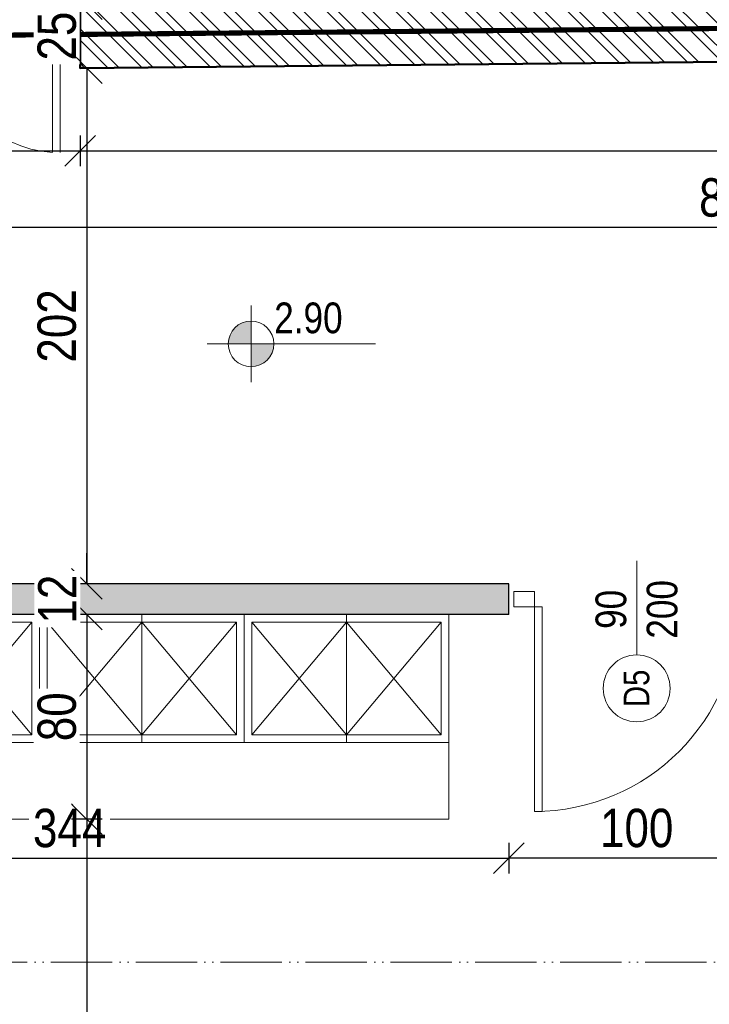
# Model space of a CAD drawing. Header units: millimetres. Extents: x 31175 to 52214, y -18116 to -5516.
# Tile 28 of 155: x 34500 to 34769, y -12251 to -11866. Entities that reach past the tile are written whole.
import ezdxf

# ---------------------------------------------------------------- set-up
doc = ezdxf.new("R2010")
doc.units = ezdxf.units.MM
doc.linetypes.add('ACAD_ISO05W100', pattern=[33, 24, -3, 0, -3, 0, -3])
doc.layers.get('Defpoints').update_dxf_attribs({"color": 6})
for name, color, linetype, lineweight in [('A-ciekie', 161, 'Continuous', 9), ('A-DRZ', 154, 'Continuous', 0), ('A-kreskowanie', 253, 'Continuous', 0), ('A-opis', 130, 'Continuous', 9), ('A-wymiar', 177, 'Continuous', 0), ('A_opis_drzwi', 60, 'Continuous', 0), ('A_p_poż', 7, 'Continuous', 0), ('A_SCIANA_PROJ_KONSTRUKCJA', 3, 'Continuous', 50), ('A_SCINAN_PROJ_DZIALOWA', 5, 'Continuous', 30)]:
    doc.layers.add(name, color=color, linetype=linetype, lineweight=lineweight)
doc.layers.add('A-MEB', color=7, linetype='Continuous', lineweight=0, true_color=0x849491)
doc.styles.get("Standard").update_dxf_attribs({"font": 'ARIALN.TTF'})
doc.styles.add('wymiary', font='ARIALN.TTF')
doc.dimstyles.new('anka', dxfattribs={"dimtxt": 15, "dimasz": 12, "dimexe": 6, "dimexo": 0.0625, "dimgap": 4, "dimtad": 1, "dimdec": 0, "dimzin": 0, "dimdsep": 46, "dimtxsty": 'wymiary', "dimblk": 'OBLIQUE', "dimcen": 0.09, "dimclrt": 7, "dimadec": 0, "dimazin": 0, "dimtfac": 1, "dimtdec": 0, "dimtix": 1, "dimtofl": 0, "dimtmove": 0, "dimatfit": 3, "dimldrblk": 'OBLIQUE', "dimfxl": 6, "dimfxlon": 1, "dimtfill": 1, "dimtolj": 1, "dimtzin": 0, "dimarcsym": 0})

# ---------------------------------------------------------------- blocks, each defined once
blk = doc.blocks.new('DRZWI-RZ-33')
at = {"layer": 'A-DRZ', "extrusion": (0, 0, -1)}
for points in [[(25, 48), (19, 48), (19, 40), (25, 40)], [(25, -48), (19, -48), (19, -40), (25, -40)]]:
    blk.add_lwpolyline(points, close=True, dxfattribs=at)
at = {"layer": 'A-DRZ'}
for points in [[(-19, -40), (-19, -37), (61, -37)], [(61, -40), (61, -37)]]:
    blk.add_lwpolyline(points, dxfattribs=at)
at = {"layer": 'A-DRZ', "extrusion": (0, 0, -1)}
blk.add_lwpolyline([(19, -40), (-61, -40)], dxfattribs=at)
at = {"layer": 'A-DRZ', "color": 1, "extrusion": (0, 0, -1)}
blk.add_arc((19, -40), 80, 90, 180, dxfattribs=at)
blk = doc.blocks.new('_OBLIQUE')
at = {"color": 0, "linetype": 'ByBlock'}
blk.add_line((-0.5, -0.5), (0.5, 0.5), dxfattribs=at)
blk = doc.blocks.new('*D119')
at = {"layer": 'A-wymiar', "color": 0, "lineweight": -2, "transparency": 16777216}
for p, q in [((34363.54, -11911.18), (34363.54, -11923.18)), ((34523.38, -11911.18), (34523.38, -11923.18)), ((34363.54, -11917.18), (34523.38, -11917.18))]:
    blk.add_line(p, q, dxfattribs=at)
at = {"layer": 'Defpoints', "color": 0, "transparency": 16777216}
for p in [(34523.38, -11884.78), (34363.54, -11886.39), (34523.38, -11917.18)]:
    blk.add_point(p, dxfattribs=at)
at = {"layer": 'A-wymiar', "color": 0, "lineweight": -2, "transparency": 16777216, "xscale": 12, "yscale": 12, "zscale": 12, "rotation": 180}
blk.add_blockref('_OBLIQUE', (34363.54, -11917.18), dxfattribs=at)
at = {"layer": 'A-wymiar', "color": 0, "lineweight": -2, "transparency": 16777216, "xscale": 12, "yscale": 12, "zscale": 12}
blk.add_blockref('_OBLIQUE', (34523.38, -11917.18), dxfattribs=at)
at = {"layer": 'A-wymiar', "color": 7, "lineweight": 9, "transparency": 16777216, "insert": (34443.46, -11905.52), "char_height": 15, "attachment_point": 5, "style": 'wymiary', "bg_fill": 3, "box_fill_scale": 1.1, "bg_fill_color": 256, "bg_fill_true_color": 13158600, "bg_fill_transparency": 0}
blk.add_mtext('\\A1;160', dxfattribs=at)
blk = doc.blocks.new('*D120')
at = {"layer": 'A-wymiar', "color": 0, "lineweight": -2, "transparency": 16777216}
for p, q in [((34523.38, -11911.18), (34523.38, -11923.18)), ((35212.04, -11911.18), (35212.04, -11923.18)), ((34523.38, -11917.18), (35212.04, -11917.18))]:
    blk.add_line(p, q, dxfattribs=at)
at = {"layer": 'Defpoints', "color": 0, "transparency": 16777216}
for p in [(34523.38, -11884.78), (35212.04, -11886.48), (35212.04, -11917.18)]:
    blk.add_point(p, dxfattribs=at)
at = {"layer": 'A-wymiar', "color": 0, "lineweight": -2, "transparency": 16777216, "xscale": 12, "yscale": 12, "zscale": 12, "rotation": 180}
blk.add_blockref('_OBLIQUE', (34523.38, -11917.18), dxfattribs=at)
at = {"layer": 'A-wymiar', "color": 0, "lineweight": -2, "transparency": 16777216, "xscale": 12, "yscale": 12, "zscale": 12}
blk.add_blockref('_OBLIQUE', (35212.04, -11917.18), dxfattribs=at)
at = {"layer": 'A-wymiar', "color": 7, "lineweight": 9, "transparency": 16777216, "insert": (34867.71, -11905.52), "char_height": 15, "attachment_point": 5, "style": 'wymiary', "bg_fill": 3, "box_fill_scale": 1.1, "bg_fill_color": 256, "bg_fill_true_color": 13158600, "bg_fill_transparency": 0}
blk.add_mtext('\\A1;689', dxfattribs=at)
blk = doc.blocks.new('*D121')
at = {"layer": 'A-wymiar', "color": 0, "lineweight": -2, "transparency": 16777216}
for p, q in [((34347.54, -12187.72), (34347.54, -12199.72)), ((34691.04, -12187.72), (34691.04, -12199.72)), ((34347.54, -12193.72), (34691.04, -12193.72))]:
    blk.add_line(p, q, dxfattribs=at)
at = {"layer": 'Defpoints', "color": 0, "transparency": 16777216}
for p in [(34347.54, -12098.48), (34691.04, -12098.48), (34691.04, -12193.72)]:
    blk.add_point(p, dxfattribs=at)
at = {"layer": 'A-wymiar', "color": 0, "lineweight": -2, "transparency": 16777216, "xscale": 12, "yscale": 12, "zscale": 12, "rotation": 180}
blk.add_blockref('_OBLIQUE', (34347.54, -12193.72), dxfattribs=at)
at = {"layer": 'A-wymiar', "color": 0, "lineweight": -2, "transparency": 16777216, "xscale": 12, "yscale": 12, "zscale": 12}
blk.add_blockref('_OBLIQUE', (34691.04, -12193.72), dxfattribs=at)
at = {"layer": 'A-wymiar', "color": 7, "lineweight": 9, "transparency": 16777216, "insert": (34519.29, -12182.06), "char_height": 15, "attachment_point": 5, "style": 'wymiary', "bg_fill": 3, "box_fill_scale": 1.1, "bg_fill_color": 256, "bg_fill_true_color": 13158600, "bg_fill_transparency": 0}
blk.add_mtext('\\A1;344', dxfattribs=at)
blk = doc.blocks.new('*D122')
at = {"layer": 'A-wymiar', "color": 0, "lineweight": -2, "transparency": 16777216}
for p, q in [((34691.04, -12187.72), (34691.04, -12199.72)), ((34791.04, -12187.72), (34791.04, -12199.72)), ((34791.04, -12193.72), (34691.04, -12193.72))]:
    blk.add_line(p, q, dxfattribs=at)
at = {"layer": 'Defpoints', "color": 0, "transparency": 16777216}
for p in [(34691.04, -12098.48), (34791.04, -12098.48), (34691.04, -12193.72)]:
    blk.add_point(p, dxfattribs=at)
at = {"layer": 'A-wymiar', "color": 0, "lineweight": -2, "transparency": 16777216, "xscale": 12, "yscale": 12, "zscale": 12, "rotation": 180}
blk.add_blockref('_OBLIQUE', (34691.04, -12193.72), dxfattribs=at)
at = {"layer": 'A-wymiar', "color": 0, "lineweight": -2, "transparency": 16777216, "xscale": 12, "yscale": 12, "zscale": 12}
blk.add_blockref('_OBLIQUE', (34791.04, -12193.72), dxfattribs=at)
at = {"layer": 'A-wymiar', "color": 7, "lineweight": 9, "transparency": 16777216, "insert": (34741.04, -12182.06), "char_height": 15, "attachment_point": 5, "style": 'wymiary', "bg_fill": 3, "box_fill_scale": 1.1, "bg_fill_color": 256, "bg_fill_true_color": 13158600, "bg_fill_transparency": 0}
blk.add_mtext('\\A1;100', dxfattribs=at)
blk = doc.blocks.new('*D210')
at = {"layer": 'A-wymiar', "color": 0, "lineweight": -2, "transparency": 16777216}
for p, q in [((34532, -12098.48), (34520, -12098.48)), ((34526, -12098.48), (34526, -12178.48)), ((34532, -12178.48), (34520, -12178.48))]:
    blk.add_line(p, q, dxfattribs=at)
at = {"layer": 'Defpoints', "color": 0, "transparency": 16777216}
for p in [(34575.02, -12098.48), (34526, -12178.48), (34575.02, -12178.48)]:
    blk.add_point(p, dxfattribs=at)
at = {"layer": 'A-wymiar', "color": 0, "lineweight": -2, "transparency": 16777216, "xscale": 12, "yscale": 12, "zscale": 12}
for p, rotation in [((34526, -12098.48), 90), ((34526, -12178.48), 270)]:
    blk.add_blockref('_OBLIQUE', p, dxfattribs=dict(at, rotation=rotation))
at = {"layer": 'A-wymiar', "color": 7, "lineweight": 9, "transparency": 16777216, "insert": (34514.34, -12138.48), "char_height": 15, "attachment_point": 5, "rotation": 90, "style": 'wymiary', "bg_fill": 3, "box_fill_scale": 1.1, "bg_fill_color": 256, "bg_fill_true_color": 13158600, "bg_fill_transparency": 0}
blk.add_mtext('\\A1;80', dxfattribs=at)
blk = doc.blocks.new('*D211')
at = {"layer": 'A-wymiar', "color": 0, "lineweight": -2, "transparency": 16777216}
for p, q in [((34532, -12178.48), (34520, -12178.48)), ((34526, -12178.48), (34526, -12373.48)), ((34532, -12373.48), (34520, -12373.48))]:
    blk.add_line(p, q, dxfattribs=at)
at = {"layer": 'Defpoints', "color": 0, "transparency": 16777216}
for p in [(34575.02, -12178.48), (34526, -12373.48), (34575.02, -12373.48)]:
    blk.add_point(p, dxfattribs=at)
at = {"layer": 'A-wymiar', "color": 0, "lineweight": -2, "transparency": 16777216, "xscale": 12, "yscale": 12, "zscale": 12}
for p, rotation in [((34526, -12178.48), 90), ((34526, -12373.48), 270)]:
    blk.add_blockref('_OBLIQUE', p, dxfattribs=dict(at, rotation=rotation))
at = {"layer": 'A-wymiar', "color": 7, "lineweight": 9, "transparency": 16777216, "insert": (34514.34, -12275.98), "char_height": 15, "attachment_point": 5, "rotation": 90, "style": 'wymiary', "bg_fill": 3, "box_fill_scale": 1.1, "bg_fill_color": 256, "bg_fill_true_color": 13158600, "bg_fill_transparency": 0}
blk.add_mtext('\\A1;195', dxfattribs=at)
blk = doc.blocks.new('*D518')
at = {"layer": 'A-wymiar', "color": 0, "lineweight": -2, "transparency": 16777216}
for p, q in [((34526, -11859.83), (34526, -11847.83)), ((34523.43, -11859.83), (34532, -11859.83)), ((34523.45, -11884.83), (34532, -11884.83)), ((34526, -11884.83), (34526, -11896.83))]:
    blk.add_line(p, q, dxfattribs=at)
at = {"layer": 'Defpoints', "color": 0, "transparency": 16777216}
blk.add_point((34526, -11884.83), dxfattribs=at)
at = {"layer": 'A-wymiar', "color": 0, "lineweight": -2, "transparency": 16777216, "xscale": 12, "yscale": 12, "zscale": 12}
for p, rotation in [((34526, -11859.83), 270), ((34526, -11884.83), 90)]:
    blk.add_blockref('_OBLIQUE', p, dxfattribs=dict(at, rotation=rotation))
at = {"layer": 'A-wymiar', "color": 7, "transparency": 16777216, "insert": (34514.34, -11872.33), "char_height": 15, "attachment_point": 5, "rotation": 90, "style": 'wymiary', "bg_fill": 3, "box_fill_scale": 1.1, "bg_fill_color": 256, "bg_fill_true_color": 13158600, "bg_fill_transparency": 0}
blk.add_mtext('\\A1;25', dxfattribs=at)
at = {"layer": 'Defpoints', "color": 0, "transparency": 16777216}
for p in [(34523.37, -11859.83), (34523.38, -11884.83)]:
    blk.add_point(p, dxfattribs=at)
blk = doc.blocks.new('*D519')
at = {"layer": 'A-wymiar', "color": 0, "lineweight": -2, "transparency": 16777216}
for p, q in [((34523.45, -11884.83), (34532, -11884.83)), ((34526, -11884.83), (34526, -12086.48)), ((34532, -12086.48), (34520, -12086.48))]:
    blk.add_line(p, q, dxfattribs=at)
at = {"layer": 'Defpoints', "color": 0, "transparency": 16777216}
for p in [(34523.38, -11884.83), (34526, -12086.48), (34691.04, -12086.48)]:
    blk.add_point(p, dxfattribs=at)
at = {"layer": 'A-wymiar', "color": 0, "lineweight": -2, "transparency": 16777216, "xscale": 12, "yscale": 12, "zscale": 12}
for p, rotation in [((34526, -11884.83), 90), ((34526, -12086.48), 270)]:
    blk.add_blockref('_OBLIQUE', p, dxfattribs=dict(at, rotation=rotation))
at = {"layer": 'A-wymiar', "color": 7, "transparency": 16777216, "insert": (34514.34, -11985.66), "char_height": 15, "attachment_point": 5, "rotation": 90, "style": 'wymiary', "bg_fill": 3, "box_fill_scale": 1.1, "bg_fill_color": 256, "bg_fill_true_color": 13158600, "bg_fill_transparency": 0}
blk.add_mtext('\\A1;202', dxfattribs=at)
blk = doc.blocks.new('*D520')
at = {"layer": 'A-wymiar', "color": 0, "lineweight": -2, "transparency": 16777216}
for p, q in [((34526, -12086.48), (34526, -12074.48)), ((34532, -12086.48), (34520, -12086.48)), ((34526, -12098.48), (34520, -12098.48)), ((34526, -12098.48), (34526, -12110.48))]:
    blk.add_line(p, q, dxfattribs=at)
at = {"layer": 'Defpoints', "color": 0, "transparency": 16777216}
for p in [(34691.04, -12086.48), (34526, -12098.48), (34526, -12098.48)]:
    blk.add_point(p, dxfattribs=at)
at = {"layer": 'A-wymiar', "color": 0, "lineweight": -2, "transparency": 16777216, "xscale": 12, "yscale": 12, "zscale": 12}
for p, rotation in [((34526, -12086.48), 270), ((34526, -12098.48), 90)]:
    blk.add_blockref('_OBLIQUE', p, dxfattribs=dict(at, rotation=rotation))
at = {"layer": 'A-wymiar', "color": 7, "transparency": 16777216, "insert": (34514.47, -12092.48), "char_height": 15, "attachment_point": 5, "rotation": 90, "style": 'wymiary', "bg_fill": 3, "box_fill_scale": 1.1, "bg_fill_color": 256, "bg_fill_true_color": 13158600, "bg_fill_transparency": 0}
blk.add_mtext('\\A1;12', dxfattribs=at)
blk = doc.blocks.new('*D656')
at = {"layer": 'A-wymiar', "color": 0, "lineweight": -2, "transparency": 16777216}
for p, q in [((34347.54, -11941.18), (34347.54, -11953.18)), ((35212.04, -11941.18), (35212.04, -11953.18)), ((35212.04, -11947.18), (34347.54, -11947.18))]:
    blk.add_line(p, q, dxfattribs=at)
at = {"layer": 'Defpoints', "color": 0, "transparency": 16777216}
for p in [(34347.54, -11886.54), (35212.04, -11917.18), (34347.54, -11947.18)]:
    blk.add_point(p, dxfattribs=at)
at = {"layer": 'A-wymiar', "color": 0, "lineweight": -2, "transparency": 16777216, "xscale": 12, "yscale": 12, "zscale": 12, "rotation": 180}
blk.add_blockref('_OBLIQUE', (34347.54, -11947.18), dxfattribs=at)
at = {"layer": 'A-wymiar', "color": 0, "lineweight": -2, "transparency": 16777216, "xscale": 12, "yscale": 12, "zscale": 12}
blk.add_blockref('_OBLIQUE', (35212.04, -11947.18), dxfattribs=at)
at = {"layer": 'A-wymiar', "color": 7, "transparency": 16777216, "insert": (34779.79, -11935.52), "char_height": 15, "attachment_point": 5, "style": 'wymiary', "bg_fill": 3, "box_fill_scale": 1.1, "bg_fill_color": 256, "bg_fill_true_color": 13158600, "bg_fill_transparency": 0}
blk.add_mtext('\\A1;865', dxfattribs=at)
blk = doc.blocks.new('kota_rzut')
at = {"layer": 'A-opis'}
h = blk.add_hatch(color=256, dxfattribs=at)
h.dxf.hatch_style = 1
h.paths.add_polyline_path([(8442.45, 14654.81, 0.414214), (8433.52, 14645.88), (8442.45, 14645.88)])
h = blk.add_hatch(color=256, dxfattribs=at)
h.dxf.hatch_style = 1
h.paths.add_polyline_path([(8451.38, 14645.88), (8442.45, 14645.88), (8442.45, 14636.94, 0.414214)])
for p, q in [((8442.45, 14660.89), (8442.45, 14630.87)), ((8425.22, 14645.88), (8491.07, 14645.88))]:
    blk.add_line(p, q, dxfattribs=at)
blk.add_circle((8442.45, 14645.88), 8.93, dxfattribs=at)

msp = doc.modelspace()

# ---------------------------------------------------------------- hatches: boundary and pattern name
at = {"layer": 'A-kreskowanie', "lineweight": 5, "true_color": 0xeb7500}
h = msp.add_hatch(dxfattribs=at)
h.set_pattern_fill('ANSI32', color=30, angle=-90)
h.set_pattern_definition([(315, (-56.926, -40.622), (6.735192, 6.735192), []), (315, (-56.926, -45.112), (6.735192, 6.735192), [])])
h.paths.add_polyline_path([(35402.54, -12371.4), (35427.54, -12371.4), (35427.54, -11850.99), (34523.37, -11859.83), (34523.45, -11884.83), (35402.71, -11876.24)])
h.paths.add_polyline_path([(35427.54, -12470.9), (35402.54, -12470.9), (35402.54, -12504.06), (35402.54, -12549.06), (35402.54, -12610.9), (35427.54, -12610.9)])
at = {"layer": 'A_SCINAN_PROJ_DZIALOWA', "lineweight": 9, "true_color": 0x27773c, "transparency": 33554610}
h = msp.add_hatch(dxfattribs=at)
h.set_pattern_fill('GAZOBETON S100 ISO 1J', color=97, pattern_type=2)
h.set_pattern_definition([(15, (-1.139, -4.25), (3.882286, 14.4888864), [1.46647, -13.53353]), (15, (0.657, -2.453), (3.882286, 14.4888864), [1.46647, -13.53353]), (15, (-1.796, -1.796), (3.882286, 14.4888864), [1.46647, -13.53353]), (15, (0, 0), (3.882286, 14.4888864), [1.46647, -13.53353]), (15, (-2.453, 0.657), (3.882286, 14.4888864), [1.46647, -13.53353]), (75, (-2.833, -0.759), (-10.6066007, 10.6066014), [1.46647, -13.53353]), (75, (-2.176, -3.213), (-10.6066007, 10.6066014), [1.46647, -13.53353]), (75, (-0.38, -1.417), (-10.6066007, 10.6066014), [1.46647, -13.53353]), (75, (0.278, -3.87), (-10.6066007, 10.6066014), [1.46647, -13.53353]), (75, (2.074, -2.074), (-10.6066007, 10.6066014), [1.46647, -13.53353]), (315, (-2.176, -3.213), (14.4888866, 3.882285), [1.46647, -13.53353]), (315, (-2.833, -0.759), (14.4888866, 3.882285), [1.46647, -13.53353]), (315, (-0.38, -1.417), (14.4888866, 3.882285), [1.46647, -13.53353]), (315, (1.417, 0.38), (14.4888866, 3.882285), [1.46647, -13.53353]), (315, (-1.037, 1.037), (14.4888866, 3.882285), [1.46647, -13.53353]), (45, (0, 0), (4e-16, 4.49012806), [3.175, -3.175])])
h.paths.add_polyline_path([(34691.04, -12086.48), (34347.54, -12086.48), (34347.54, -12098.48), (34691.04, -12098.48)])

# ---------------------------------------------------------------- linework, layer by layer
at = {"layer": 'A-DRZ'}
msp.add_lwpolyline([(34523.54, -11867.98), (34523.54, -11873.98), (34515.54, -11873.98), (34515.54, -11867.98)], close=True, dxfattribs=at)
at = {"layer": 'A-MEB', "color": 4}
for points in [[(34507.54, -12148.48), (34507.54, -12098.48), (34427.54, -12098.48), (34427.54, -12148.48)], [(34587.54, -12148.48), (34587.54, -12098.48), (34507.54, -12098.48), (34507.54, -12148.48)], [(34667.54, -12148.48), (34667.54, -12098.48), (34587.54, -12098.48), (34587.54, -12148.48)]]:
    msp.add_lwpolyline(points, close=True, dxfattribs=at)
at = {"layer": 'A-MEB'}
for points in [[(34507.54, -12148.48), (34467.54, -12148.48), (34467.54, -12098.48), (34507.54, -12098.48), (34507.54, -12148.48)], [(34507.54, -12148.48), (34547.54, -12148.48), (34547.54, -12098.48), (34507.54, -12098.48), (34507.54, -12148.48)], [(34587.54, -12148.48), (34547.54, -12148.48), (34547.54, -12098.48), (34587.54, -12098.48), (34587.54, -12148.48)], [(34587.54, -12148.48), (34627.54, -12148.48), (34627.54, -12098.48), (34587.54, -12098.48), (34587.54, -12148.48)], [(34667.54, -12148.48), (34627.54, -12148.48), (34627.54, -12098.48), (34667.54, -12098.48), (34667.54, -12148.48)], [(34504.54, -12101.48), (34467.54, -12145.48)], [(34504.54, -12145.48), (34467.54, -12101.48)], [(34510.54, -12101.48), (34547.54, -12145.48)], [(34510.54, -12145.48), (34547.54, -12101.48)], [(34584.54, -12101.48), (34547.54, -12145.48)], [(34584.54, -12145.48), (34547.54, -12101.48)], [(34590.54, -12101.48), (34627.54, -12145.48)], [(34590.54, -12145.48), (34627.54, -12101.48)], [(34664.54, -12101.48), (34627.54, -12145.48)], [(34664.54, -12145.48), (34627.54, -12101.48)], [(34667.54, -12148.48), (34667.54, -12178.48), (34347.54, -12178.48)]]:
    msp.add_lwpolyline(points, dxfattribs=at)
for points in [[(34504.54, -12145.48), (34504.54, -12101.48), (34430.54, -12101.48), (34430.54, -12145.48)], [(34584.54, -12145.48), (34584.54, -12101.48), (34510.54, -12101.48), (34510.54, -12145.48)], [(34664.54, -12145.48), (34664.54, -12101.48), (34590.54, -12101.48), (34590.54, -12145.48)]]:
    msp.add_lwpolyline(points, close=True, dxfattribs=at)
at = {"layer": 'A_opis_drzwi'}
msp.add_line((34741.04, -12114.27), (34741.04, -12077.44), dxfattribs=at)
msp.add_circle((34741.04, -12127.36), 13.09, dxfattribs=at)
at = {"layer": 'A_p_poż', "color": 1, "linetype": 'ACAD_ISO05W100', "const_width": 2}
msp.add_lwpolyline([(35447.54, -11863.11), (34302.54, -11873.72)], dxfattribs=at)
at = {"layer": 'A_SCIANA_PROJ_KONSTRUKCJA'}
for points in [[(35402.55, -12371.4), (35402.55, -11876.24), (34523.38, -11884.83), (34523.37, -11859.83)], [(34523.38, -11884.83), (35402.54, -11876.24), (35402.54, -12371.4)]]:
    msp.add_lwpolyline(points, dxfattribs=at)
at = {"layer": 'A_SCINAN_PROJ_DZIALOWA'}
msp.add_line((34691.04, -12098.48), (34691.04, -12086.48), dxfattribs=at)
for points in [[(34691.04, -12086.48), (34347.54, -12086.48)], [(34691.04, -12098.48), (34347.54, -12098.48)]]:
    msp.add_lwpolyline(points, dxfattribs=at)

# ---------------------------------------------------------------- block references
at = {"layer": 'A-DRZ', "extrusion": (0, 0, -1), "xscale": -1, "rotation": 90}
msp.add_blockref('DRZWI-RZ-33', (-34741.04, -12114.48), dxfattribs=at)

# ---------------------------------------------------------------- texts
at = {"layer": 'A_opis_drzwi', "width": 42.7859, "attachment_point": 5, "rotation": 90, "style": 'wymiary'}
for s, insert, char_height in [('90\\P200', (34741.04, -12096.48), 12), ('D5', (34741.04, -12127.36), 10)]:
    msp.add_mtext(s, dxfattribs=dict(at, insert=insert, char_height=char_height))

# ---------------------------------------------------------------- next in the draw order: dimensions: what is measured, and where the dimension line sits
at = {"layer": 'A-wymiar', "lineweight": 9}
for base, p1, p2, picture, middle in [((34523.38, -11917.18), (34363.54, -11886.39), (34523.38, -11884.78), '*D119', (34443.46, -11905.52)), ((34691.04272976, -12193.71649608), (34347.54272976, -12098.48285483), (34691.04272976, -12098.48285483), '*D121', (34519.29272976, -12182.05790126))]:
    dim = msp.add_linear_dim(base=base, p1=p1, p2=p2, dimstyle='anka', dxfattribs=at)
    dim.commit()
    dim.dimension.update_dxf_attribs({"geometry": picture, "text_midpoint": middle})

# ---------------------------------------------------------------- next in the draw order: linework, layer by layer
at = {"layer": 'A-DRZ', "color": 1}
msp.add_arc((34515.54, -11873.98), 44, 180, 266.0904, dxfattribs=at)

# ---------------------------------------------------------------- next in the draw order: dimensions: what is measured, and where the dimension line sits
at = {"layer": 'A-wymiar', "lineweight": 9}
for base, p1, p2, picture, middle in [((35212.04, -11917.18), (34523.38, -11884.78), (35212.04, -11886.48), '*D120', (34867.71, -11905.52)), ((34691.04, -12193.72), (34791.04, -12098.48), (34691.04, -12098.48), '*D122', (34741.04, -12182.06))]:
    dim = msp.add_linear_dim(base=base, p1=p1, p2=p2, dimstyle='anka', override={"dimtmove": 1}, dxfattribs=at)
    dim.commit()
    dim.dimension.update_dxf_attribs({"geometry": picture, "text_midpoint": middle})
dim = msp.add_linear_dim(base=(34526, -12178.48), p1=(34575.02, -12098.48), p2=(34575.02, -12178.48), angle=90, dimstyle='anka', dxfattribs=at)
dim.commit()
dim.dimension.update_dxf_attribs({"geometry": '*D210', "text_midpoint": (34514.34, -12138.48)})

# ---------------------------------------------------------------- next in the draw order: linework, layer by layer
at = {"layer": 'A-DRZ', "extrusion": (0, 0, -1)}
msp.add_lwpolyline([(-34515.54, -11873.98), (-34512.54, -11873.98), (-34512.54, -11917.76)], dxfattribs=at)
at = {"layer": 'A-DRZ'}
msp.add_lwpolyline([(34515.54, -11873.98), (34515.54, -11917.88)], dxfattribs=at)

# ---------------------------------------------------------------- next in the draw order: dimensions: what is measured, and where the dimension line sits
at = {"layer": 'A-wymiar', "lineweight": 9}
dim = msp.add_linear_dim(base=(34526, -12373.48), p1=(34575.02, -12178.48), p2=(34575.02, -12373.48), angle=90, dimstyle='anka', override={"dimtmove": 1}, dxfattribs=at)
dim.commit()
dim.dimension.update_dxf_attribs({"geometry": '*D211', "text_midpoint": (34514.34, -12275.98)})

# ---------------------------------------------------------------- next in the draw order: linework, layer by layer
at = {"layer": 'A-opis', "color": 212, "linetype": 'ACAD_ISO05W100', "true_color": 0xe01fda}
msp.add_lwpolyline([(35725.96, -11990.09), (35067.12, -11990.09), (35067.12, -12234.48), (34124.4, -12234.48)], dxfattribs=at)
at = {"layer": 'A-wymiar', "linetype": 'ACAD_ISO05W100', "lineweight": 9}
msp.add_lwpolyline([(35067.12, -12031.98), (35067.12, -12234.48), (34124.4, -12234.48)], dxfattribs=at)

# ---------------------------------------------------------------- next in the draw order: dimensions: what is measured, and where the dimension line sits
at = {"layer": 'A-wymiar'}
dim = msp.add_linear_dim(base=(34526, -11884.83), p1=(34523.37, -11859.83), p2=(34523.38, -11884.83), angle=90, dimstyle='anka', override={"dimtmove": 1}, dxfattribs=at)
dim.commit()
dim.dimension.update_dxf_attribs({"geometry": '*D518', "text_midpoint": (34514.34, -11872.33)})

# ---------------------------------------------------------------- next in the draw order: dimensions: what is measured, and where the dimension line sits
dim = msp.add_linear_dim(base=(34526, -12086.48), p1=(34523.38, -11884.83), p2=(34691.04, -12086.48), angle=90, dimstyle='anka', override={"dimtmove": 1}, dxfattribs=at)
dim.commit()
dim.dimension.update_dxf_attribs({"geometry": '*D519', "text_midpoint": (34514.34, -11985.66)})

# ---------------------------------------------------------------- next in the draw order: block references
at = {"layer": 'A-ciekie'}
msp.add_blockref('kota_rzut', (26147.79, -26638.57), dxfattribs=at)

# ---------------------------------------------------------------- next in the draw order: texts
at = {"layer": 'A-opis', "insert": (34599.29, -11976.5), "char_height": 12, "attachment_point": 1}
msp.add_mtext_dynamic_manual_height_columns('2.90 ', width=137.2023, gutter_width=12.5, heights=[0], dxfattribs=at)

# ---------------------------------------------------------------- next in the draw order: dimensions: what is measured, and where the dimension line sits
at = {"layer": 'A-wymiar'}
dim = msp.add_linear_dim(base=(34347.54272976, -11947.18025267), p1=(35212.04272976, -11917.18027381), p2=(34347.54272976, -11886.54112225), dimstyle='anka', override={"dimtmove": 1}, dxfattribs=at)
dim.commit()
dim.dimension.update_dxf_attribs({"geometry": '*D656', "text_midpoint": (34779.79272976, -11935.52165785)})
dim = msp.add_linear_dim(base=(34526, -12098.48), p1=(34691.04, -12086.48), p2=(34526, -12098.48), angle=90, dimstyle='anka', override={"dimtmove": 1}, dxfattribs=at)
dim.commit()
dim.dimension.update_dxf_attribs({"geometry": '*D520', "text_midpoint": (34514.47, -12092.48)})

doc.saveas('drawing.dxf')
